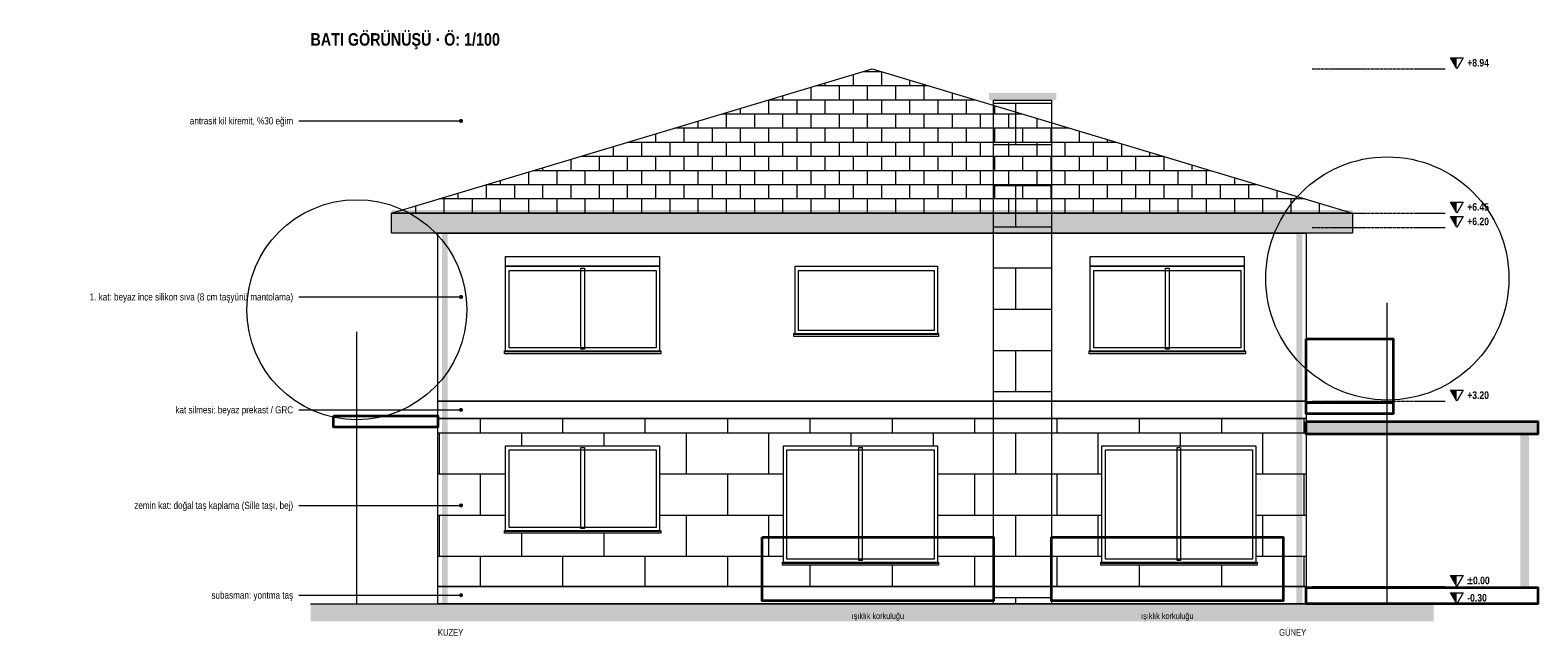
# Model space of a CAD drawing. Header units: centimetres. Extents: x -864 to 7399, y -55958 to -4339.
# Tile 4 of 19: x 3845 to 6449, y -45085 to -44039. Entities that reach past the tile are written whole.
import ezdxf
from ezdxf.enums import TextEntityAlignment as Align

# ---------------------------------------------------------------- set-up
doc = ezdxf.new("R2010")
doc.units = ezdxf.units.CM
doc.header["$LTSCALE"] = 0.25
doc.linetypes.add('ACAD_ISO02W100', pattern=[15, 12, -3])
for name, color, linetype, lineweight in [('M-BACA-TUGLA-1', 116, 'Continuous', 9), ('M-BACA-TUGLA-1-T', 8, 'Continuous', 5), ('M-BITK-AGAC-1', 70, 'Continuous', 9), ('M-CKAP-KIREMIT-1', 66, 'Continuous', 9), ('M-CKAP-KIREMIT-1-T', 8, 'Continuous', 5), ('M-CVRE-ZEMIN', 45, 'Continuous', 18), ('M-CVRE-ZEMIN-T', 8, 'Continuous', 5), ('M-DUVK-DOGALTAS-1', 139, 'Continuous', 5), ('M-DUVK-DOGALTAS-1-T', 8, 'Continuous', 5), ('M-DUVK-PREKAST-1', 127, 'Continuous', 5), ('M-GOST-KESITKOT', 46, 'Continuous', 9), ('M-GOST-YAZI', 2, 'Continuous', 9), ('M-PNKS-ALUMINYUM-1', 171, 'Continuous', 9), ('M-SIVA-1', 52, 'Continuous', 5), ('M-TASI-BETONARME-1', 5, 'Continuous', 35), ('M-TASI-BETONARME-1-T', 250, 'Continuous', 5), ('M-YIBO-SAC-1', 12, 'Continuous', 9)]:
    doc.layers.add(name, color=color, linetype=linetype, lineweight=lineweight)
doc.styles.add('YAZI', font='arialn.ttf')
doc.styles.add('YAZI-KALIN', font='arialnb.ttf')

msp = doc.modelspace()

# ---------------------------------------------------------------- hatches: boundary and pattern name
at = {"layer": 'M-BACA-TUGLA-1-T'}
h = msp.add_hatch(color=256, dxfattribs=at)
h.dxf.hatch_style = 1
h.paths.add_polyline_path([(5501, -44148), (5617, -44148), (5617, -44160), (5501, -44160)])
h = msp.add_hatch(dxfattribs=at)
h.set_pattern_fill('AR-B816', scale=0.35)
h.paths.add_polyline_path([(5509, -44160), (5609, -44160), (5609, -45030), (5509, -45030)])
at = {"layer": 'M-CKAP-KIREMIT-1-T'}
h = msp.add_hatch(dxfattribs=at)
h.set_pattern_fill('AR-B816', scale=0.12)
h.paths.add_polyline_path([(4469, -44355), (5299, -44106), (6129, -44355)])
h = msp.add_hatch(color=256, dxfattribs=at)
h.dxf.hatch_style = 1
h.paths.add_polyline_path([(4469, -44350), (6129, -44350), (6129, -44360), (4469, -44360)])
h = msp.add_hatch(color=256, dxfattribs=at)
h.dxf.hatch_style = 1
h.paths.add_polyline_path([(4469, -44355), (6129, -44355), (6129, -44390), (4469, -44390)])
at = {"layer": 'M-CVRE-ZEMIN-T'}
h = msp.add_hatch(dxfattribs=at)
h.set_pattern_fill('EARTH', scale=5)
h.paths.add_polyline_path([(4329, -45030), (6269, -45030), (6269, -45060), (4329, -45060)])
at = {"layer": 'M-DUVK-DOGALTAS-1-T'}
h = msp.add_hatch(dxfattribs=at)
h.set_pattern_fill('AR-B816', scale=0.35)
h.paths.add_polyline_path([(4549, -44710), (6049, -44710), (6049, -44757), (4549, -44757)])
h = msp.add_hatch(dxfattribs=at)
h.set_pattern_fill('AR-B816', scale=0.35)
h.paths.add_polyline_path([(4549, -44757), (4666, -44757), (4666, -44903), (4549, -44903)])
h = msp.add_hatch(dxfattribs=at)
h.set_pattern_fill('AR-B816', scale=0.35)
h.paths.add_polyline_path([(4932, -44757), (5146, -44757), (5146, -44903), (4932, -44903)])
h = msp.add_hatch(dxfattribs=at)
h.set_pattern_fill('AR-B816', scale=0.35)
h.paths.add_polyline_path([(5412, -44757), (5696, -44757), (5696, -44903), (5412, -44903)])
h = msp.add_hatch(dxfattribs=at)
h.set_pattern_fill('AR-B816', scale=0.35)
h.paths.add_polyline_path([(5962, -44757), (6049, -44757), (6049, -44903), (5962, -44903)])
h = msp.add_hatch(dxfattribs=at)
h.set_pattern_fill('AR-B816', scale=0.35)
h.paths.add_polyline_path([(4549, -44903), (4664, -44903), (4664, -44905), (4549, -44905)])
h = msp.add_hatch(dxfattribs=at)
h.set_pattern_fill('AR-B816', scale=0.35)
h.paths.add_polyline_path([(4549, -44905), (4664, -44905), (4664, -44908), (4549, -44908)])
h = msp.add_hatch(dxfattribs=at)
h.set_pattern_fill('AR-B816', scale=0.35)
h.paths.add_polyline_path([(4549, -44908), (5146, -44908), (5146, -44958), (4549, -44958)])
h = msp.add_hatch(dxfattribs=at)
h.set_pattern_fill('AR-B816', scale=0.35)
h.paths.add_polyline_path([(4934, -44903), (5146, -44903), (5146, -44905), (4934, -44905)])
h = msp.add_hatch(dxfattribs=at)
h.set_pattern_fill('AR-B816', scale=0.35)
h.paths.add_polyline_path([(4934, -44905), (5146, -44905), (5146, -44908), (4934, -44908)])
h = msp.add_hatch(dxfattribs=at)
h.set_pattern_fill('AR-B816', scale=0.35)
h.paths.add_polyline_path([(5412, -44903), (5696, -44903), (5696, -44905), (5412, -44905)])
h = msp.add_hatch(dxfattribs=at)
h.set_pattern_fill('AR-B816', scale=0.35)
h.paths.add_polyline_path([(5412, -44905), (5696, -44905), (5696, -44908), (5412, -44908)])
h = msp.add_hatch(dxfattribs=at)
h.set_pattern_fill('AR-B816', scale=0.35)
h.paths.add_polyline_path([(5412, -44908), (5696, -44908), (5696, -44958), (5412, -44958)])
h = msp.add_hatch(dxfattribs=at)
h.set_pattern_fill('AR-B816', scale=0.35)
h.paths.add_polyline_path([(5962, -44903), (6049, -44903), (6049, -44905), (5962, -44905)])
h = msp.add_hatch(dxfattribs=at)
h.set_pattern_fill('AR-B816', scale=0.35)
h.paths.add_polyline_path([(5962, -44905), (6049, -44905), (6049, -44908), (5962, -44908)])
h = msp.add_hatch(dxfattribs=at)
h.set_pattern_fill('AR-B816', scale=0.35)
h.paths.add_polyline_path([(5962, -44908), (6049, -44908), (6049, -44958), (5962, -44958)])
h = msp.add_hatch(dxfattribs=at)
h.set_pattern_fill('AR-B816', scale=0.35)
h.paths.add_polyline_path([(4549, -44958), (5144, -44958), (5144, -44960), (4549, -44960)])
h = msp.add_hatch(dxfattribs=at)
h.set_pattern_fill('AR-B816', scale=0.35)
h.paths.add_polyline_path([(4549, -44960), (5144, -44960), (5144, -44963), (4549, -44963)])
h = msp.add_hatch(dxfattribs=at)
h.set_pattern_fill('AR-B816', scale=0.35)
h.paths.add_polyline_path([(4549, -44963), (6049, -44963), (6049, -45000), (4549, -45000)])
h = msp.add_hatch(dxfattribs=at)
h.set_pattern_fill('AR-B816', scale=0.35)
h.paths.add_polyline_path([(5414, -44958), (5694, -44958), (5694, -44960), (5414, -44960)])
h = msp.add_hatch(dxfattribs=at)
h.set_pattern_fill('AR-B816', scale=0.35)
h.paths.add_polyline_path([(5414, -44960), (5694, -44960), (5694, -44963), (5414, -44963)])
h = msp.add_hatch(dxfattribs=at)
h.set_pattern_fill('AR-B816', scale=0.35)
h.paths.add_polyline_path([(5964, -44958), (6049, -44958), (6049, -44960), (5964, -44960)])
h = msp.add_hatch(dxfattribs=at)
h.set_pattern_fill('AR-B816', scale=0.35)
h.paths.add_polyline_path([(5964, -44960), (6049, -44960), (6049, -44963), (5964, -44963)])
at = {"layer": 'M-GOST-KESITKOT'}
h = msp.add_hatch(color=256, dxfattribs=at)
h.dxf.hatch_style = 1
h.paths.add_polyline_path([(6298, -44087), (6309, -44087), (6309, -44106)])
h = msp.add_hatch(color=256, dxfattribs=at)
h.dxf.hatch_style = 1
h.paths.add_polyline_path([(6298, -44336), (6309, -44336), (6309, -44355)])
h = msp.add_hatch(color=256, dxfattribs=at)
h.dxf.hatch_style = 1
h.paths.add_polyline_path([(6298, -44361), (6309, -44361), (6309, -44380)])
h = msp.add_hatch(color=256, dxfattribs=at)
h.dxf.hatch_style = 1
h.paths.add_polyline_path([(6298, -44661), (6309, -44661), (6309, -44680)])
h = msp.add_hatch(color=256, dxfattribs=at)
h.dxf.hatch_style = 1
h.paths.add_polyline_path([(6298, -44981), (6309, -44981), (6309, -45000)])
h = msp.add_hatch(color=256, dxfattribs=at)
h.dxf.hatch_style = 1
h.paths.add_polyline_path([(6298, -45011), (6309, -45011), (6309, -45030)])
at = {"layer": 'M-GOST-YAZI'}
h = msp.add_hatch(color=256, dxfattribs=at)
h.dxf.hatch_style = 1
edge = h.paths.add_edge_path()
edge.add_arc((4589, -44196), 3.5, 0, 360)
h = msp.add_hatch(color=256, dxfattribs=at)
h.dxf.hatch_style = 1
edge = h.paths.add_edge_path()
edge.add_arc((4589, -44500), 3.5, 0, 360)
h = msp.add_hatch(color=256, dxfattribs=at)
h.dxf.hatch_style = 1
edge = h.paths.add_edge_path()
edge.add_arc((4589, -44695), 3.5, 0, 360)
h = msp.add_hatch(color=256, dxfattribs=at)
h.dxf.hatch_style = 1
edge = h.paths.add_edge_path()
edge.add_arc((4589, -44860), 3.5, 0, 360)
h = msp.add_hatch(color=256, dxfattribs=at)
h.dxf.hatch_style = 1
edge = h.paths.add_edge_path()
edge.add_arc((4589, -45015), 3.5, 0, 360)
at = {"layer": 'M-TASI-BETONARME-1-T'}
h = msp.add_hatch(color=256, dxfattribs=at)
h.dxf.hatch_style = 1
h.paths.add_polyline_path([(6049, -44715), (6449, -44715), (6449, -44737), (6049, -44737)])
h = msp.add_hatch(color=256, dxfattribs=at)
h.dxf.hatch_style = 1
h.paths.add_polyline_path([(6419, -44737), (6434, -44737), (6434, -45002), (6419, -45002)])
at = {"layer": 'M-YIBO-SAC-1'}
h = msp.add_hatch(color=256, dxfattribs=at)
h.dxf.hatch_style = 1
h.paths.add_polyline_path([(4556, -44390), (4566, -44390), (4566, -45030), (4556, -45030)])
h = msp.add_hatch(color=256, dxfattribs=at)
h.dxf.hatch_style = 1
h.paths.add_polyline_path([(6032, -44390), (6042, -44390), (6042, -45030), (6032, -45030)])

# ---------------------------------------------------------------- linework, layer by layer
at = {"layer": 'M-BACA-TUGLA-1'}
msp.add_lwpolyline([(5509, -44160), (5609, -44160), (5609, -45030), (5509, -45030)], close=True, dxfattribs=at)
at = {"layer": 'M-BITK-AGAC-1'}
for p, q in [((6189, -45030), (6189, -44510)), ((4409, -45030), (4409, -44560))]:
    msp.add_line(p, q, dxfattribs=at)
for centre, radius in [((6189, -44468), 210), ((4409, -44522), 190)]:
    msp.add_circle(centre, radius, dxfattribs=at)
at = {"layer": 'M-CKAP-KIREMIT-1'}
for points in [[(4469, -44355), (5299, -44106), (6129, -44355)], [(4469, -44355), (6129, -44355), (6129, -44390), (4469, -44390)]]:
    msp.add_lwpolyline(points, close=True, dxfattribs=at)
at = {"layer": 'M-CVRE-ZEMIN'}
msp.add_line((4329, -45030), (6269, -45030), dxfattribs=at)
at = {"layer": 'M-DUVK-DOGALTAS-1'}
for points in [[(4549, -44710), (6049, -44710), (6049, -45000), (4549, -45000)], [(4549, -45000), (6049, -45000), (6049, -45030), (4549, -45030)]]:
    msp.add_lwpolyline(points, close=True, dxfattribs=at)
at = {"layer": 'M-DUVK-PREKAST-1'}
msp.add_lwpolyline([(4549, -44680), (6049, -44680), (6049, -44710), (4549, -44710)], close=True, dxfattribs=at)
at = {"layer": 'M-GOST-KESITKOT', "linetype": 'ACAD_ISO02W100'}
for p, q in [((6059, -44106), (6289, -44106)), ((6059, -44355), (6289, -44355)), ((6059, -44380), (6289, -44380)), ((6059, -44680), (6289, -44680)), ((6059, -45000), (6289, -45000)), ((6059, -45030), (6289, -45030))]:
    msp.add_line(p, q, dxfattribs=at)
at = {"layer": 'M-GOST-KESITKOT'}
for points in [[(6298, -44087), (6320, -44087), (6309, -44106)], [(6298, -44336), (6320, -44336), (6309, -44355)], [(6298, -44361), (6320, -44361), (6309, -44380)], [(6298, -44661), (6320, -44661), (6309, -44680)], [(6298, -44981), (6320, -44981), (6309, -45000)], [(6298, -45011), (6320, -45011), (6309, -45030)]]:
    msp.add_lwpolyline(points, close=True, dxfattribs=at)
at = {"layer": 'M-GOST-YAZI'}
for p, q in [((4309, -44196), (4589, -44196)), ((4309, -44500), (4589, -44500)), ((4309, -44695), (4589, -44695)), ((4309, -44860), (4589, -44860)), ((4309, -45015), (4589, -45015))]:
    msp.add_line(p, q, dxfattribs=at)
at = {"layer": 'M-PNKS-ALUMINYUM-1'}
for points in [[(4666, -44430), (4932, -44430), (4932, -44447), (4666, -44447)], [(4666, -44447), (4932, -44447), (4932, -44595), (4666, -44595)], [(4672, -44454), (4926, -44454), (4926, -44588), (4672, -44588)], [(4796, -44450), (4802, -44450), (4802, -44590), (4796, -44590)], [(5166, -44447), (5412, -44447), (5412, -44565), (5166, -44565)], [(5172, -44454), (5406, -44454), (5406, -44558), (5172, -44558)], [(5676, -44430), (5942, -44430), (5942, -44447), (5676, -44447)], [(5676, -44447), (5942, -44447), (5942, -44595), (5676, -44595)], [(5682, -44454), (5936, -44454), (5936, -44588), (5682, -44588)], [(5806, -44450), (5812, -44450), (5812, -44590), (5806, -44590)], [(5164, -44563), (5414, -44563), (5414, -44568), (5164, -44568)], [(5164, -44563), (5414, -44563), (5414, -44568), (5164, -44568)], [(4664, -44593), (4934, -44593), (4934, -44598), (4664, -44598)], [(4664, -44593), (4934, -44593), (4934, -44598), (4664, -44598)], [(5674, -44593), (5944, -44593), (5944, -44598), (5674, -44598)], [(5674, -44593), (5944, -44593), (5944, -44598), (5674, -44598)], [(4666, -44757), (4932, -44757), (4932, -44905), (4666, -44905)], [(4672, -44764), (4926, -44764), (4926, -44898), (4672, -44898)], [(4796, -44760), (4802, -44760), (4802, -44900), (4796, -44900)], [(5146, -44757), (5412, -44757), (5412, -44960), (5146, -44960)], [(5152, -44764), (5406, -44764), (5406, -44953), (5152, -44953)], [(5276, -44760), (5282, -44760), (5282, -44955), (5276, -44955)], [(5696, -44757), (5962, -44757), (5962, -44960), (5696, -44960)], [(5702, -44764), (5956, -44764), (5956, -44953), (5702, -44953)], [(5826, -44760), (5832, -44760), (5832, -44955), (5826, -44955)], [(4664, -44903), (4934, -44903), (4934, -44908), (4664, -44908)], [(4664, -44903), (4934, -44903), (4934, -44908), (4664, -44908)], [(5144, -44958), (5414, -44958), (5414, -44963), (5144, -44963)], [(5144, -44958), (5414, -44958), (5414, -44963), (5144, -44963)], [(5694, -44958), (5964, -44958), (5964, -44963), (5694, -44963)], [(5694, -44958), (5964, -44958), (5964, -44963), (5694, -44963)]]:
    msp.add_lwpolyline(points, close=True, dxfattribs=at)
at = {"layer": 'M-SIVA-1'}
msp.add_lwpolyline([(4549, -44390), (6049, -44390), (6049, -44680), (4549, -44680)], close=True, dxfattribs=at)
at = {"layer": 'M-TASI-BETONARME-1'}
for points in [[(6049, -44572), (6199, -44572), (6199, -44682), (6049, -44682)], [(6049, -44682), (6199, -44682), (6199, -44702), (6049, -44702)], [(4369, -44705), (4549, -44705), (4549, -44725), (4369, -44725)], [(6049, -44715), (6449, -44715), (6449, -44737), (6049, -44737)], [(5109, -44915), (5509, -44915), (5509, -45025), (5109, -45025)], [(5609, -44915), (6009, -44915), (6009, -45025), (5609, -45025)], [(6049, -45002), (6449, -45002), (6449, -45030), (6049, -45030)]]:
    msp.add_lwpolyline(points, close=True, dxfattribs=at)

# ---------------------------------------------------------------- texts
at = {"layer": 'M-GOST-KESITKOT', "style": 'YAZI-KALIN'}
for s, p in [('+8.94', (6327, -44102)), ('+6.45', (6327, -44351)), ('+6.20', (6327, -44376)), ('+3.20', (6327, -44676)), ('%%p0.00', (6327, -44996)), ('-0.30', (6327, -45026))]:
    msp.add_text(s, height=12.96, dxfattribs=at).set_placement(p)
at = {"layer": 'M-GOST-YAZI'}
for s, height, style, p in [('BATI GÖRÜNÜŞÜ · Ö: 1/100', 21.6, 'YAZI-KALIN', (4329, -44066)), ('KUZEY', 11.52, 'YAZI', (4549, -45085))]:
    msp.add_text(s, height=height, dxfattribs=dict(at, style=style)).set_placement(p)
at = {"layer": 'M-GOST-YAZI', "style": 'YAZI'}
for s, height, p in [('antrasit kil kiremit, %30 eğim', 12.24, (4299, -44202)), ('1. kat: beyaz ince silikon sıva (8 cm taşyünü mantolama)', 12.24, (4299, -44506)), ('kat silmesi: beyaz prekast / GRC', 12.24, (4299, -44701)), ('zemin kat: doğal taş kaplama (Sille taşı, bej)', 12.24, (4299, -44866)), ('subasman: yontma taş', 12.24, (4299, -45021)), ('GÜNEY', 11.52, (6049, -45085))]:
    msp.add_text(s, height=height, dxfattribs=at).set_placement(p, align=Align.RIGHT)
for p in [(5309, -45056), (5809, -45056)]:
    msp.add_text('ışıklık korkuluğu', height=10.08, dxfattribs=at).set_placement(p, align=Align.CENTER)

doc.saveas('drawing.dxf')
